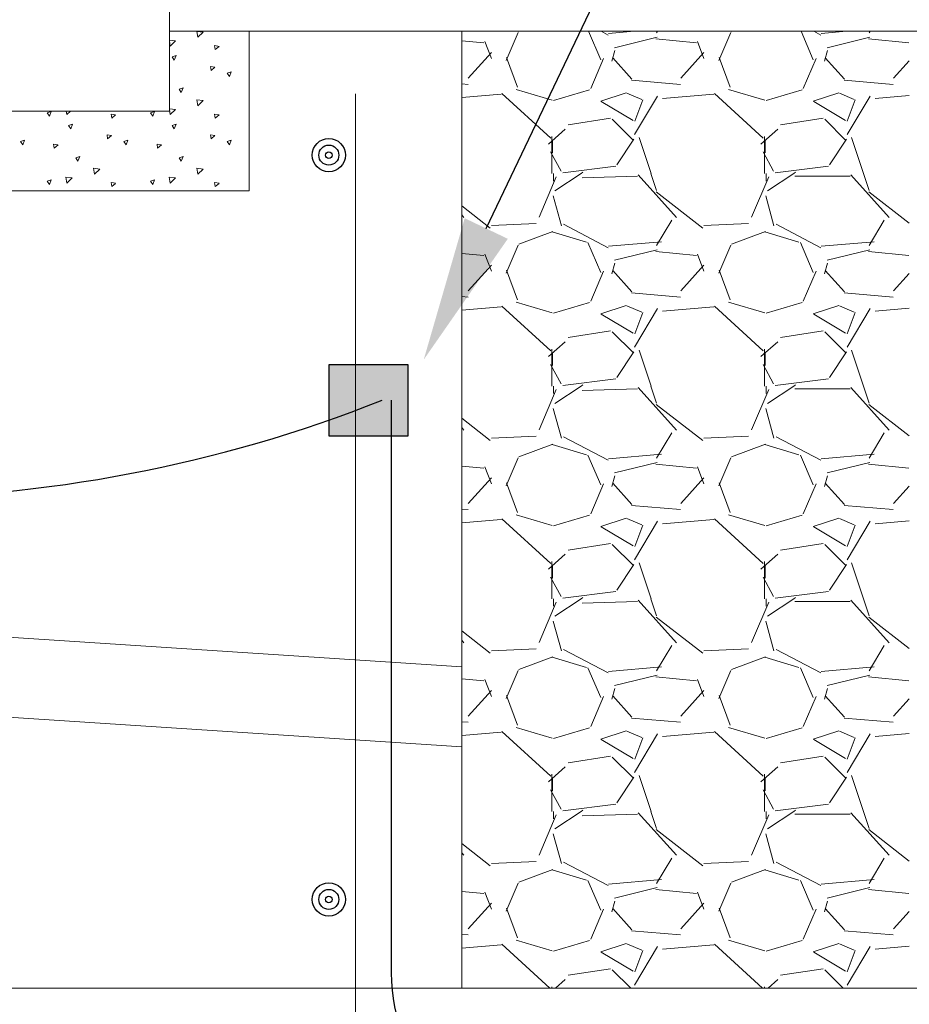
# Model space of a CAD drawing. Header units: inches. Extents: x 294 to 9722, y 170 to 7422.
# Tile 5 of 35: x 1235 to 1308, y 966 to 1048. Entities that reach past the tile are written whole.
import ezdxf
from ezdxf import colors
from ezdxf.entities.mleader import LeaderData, LeaderLine
from ezdxf.math import Vec2, Vec3

# ---------------------------------------------------------------- set-up
doc = ezdxf.new("R2010")
doc.units = ezdxf.units.IN
doc.header["$MEASUREMENT"] = 0
doc.layers.add('E-ANNO-TEXT', color=7, linetype='Continuous', lineweight=25)
doc.layers.add('S-301 Building Sections [E-202 Reference]$0$G-ELECT-REF', color=253, linetype='Continuous', lineweight=9)
doc.styles.get("Standard").update_dxf_attribs({"font": 'arial.ttf'})

# ---------------------------------------------------------------- blocks, each defined once
blk = doc.blocks.new('S-301 Building Sections [E-202 Reference]')
at = {"color": 9}
for centre, radius in [((705.368, 256.618), 0.313), ((705.368, 256.618), 0.188), ((705.368, 256.618), 0.0625), ((705.368, 242.618), 0.313), ((705.368, 242.618), 0.188), ((705.368, 242.618), 0.0625)]:
    blk.add_circle(centre, radius, dxfattribs=at)
at = {"layer": 'S-301 Building Sections [E-202 Reference]$0$G-ELECT-REF', "color": 9}
for p, q in [((702.368, 257.447), (702.368, 294.387)), ((707.868, 258.947), (702.368, 258.947)), ((702.368, 257.447), (702.368, 258.947)), ((702.368, 258.947), (703.368, 258.947)), ((703.368, 258.947), (703.868, 258.947)), ((703.868, 258.947), (703.868, 255.947)), ((707.868, 240.947), (707.868, 258.947)), ((707.868, 258.947), (751.98, 258.947)), ((751.98, 258.947), (707.868, 258.947)), ((707.868, 258.947), (707.868, 246.994)), ((705.868, 231.947), (705.868, 257.772)), ((696.911, 257.447), (702.368, 257.447)), ((703.868, 255.947), (695.868, 255.947)), ((684.868, 248.494), (707.868, 246.994)), ((684.868, 246.989), (707.868, 245.489)), ((707.868, 246.994), (707.868, 245.489)), ((707.868, 245.489), (707.868, 240.947)), ((707.868, 240.947), (729.368, 240.947))]:
    blk.add_line(p, q, dxfattribs=at)
at = {"layer": 'S-301 Building Sections [E-202 Reference]$0$G-ELECT-REF', "color": 9, "linetype": 'Continuous', "extrusion": (0, 0, -1)}
for p, q in [((702.886, 258.945), (703.005, 258.931)), ((702.903, 258.834), (702.886, 258.945)), ((702.903, 258.834), (703.005, 258.931)), ((702.368, 258.779), (702.483, 258.765)), ((702.382, 258.668), (702.368, 258.762)), ((702.382, 258.668), (702.484, 258.765)), ((703.229, 258.603), (703.219, 258.677)), ((703.223, 258.678), (703.301, 258.663)), ((703.229, 258.603), (703.301, 258.663)), ((702.417, 258.465), (702.492, 258.49)), ((702.459, 258.403), (702.417, 258.465)), ((702.459, 258.403), (702.492, 258.491)), ((703.151, 258.212), (703.141, 258.286)), ((703.144, 258.286), (703.223, 258.272)), ((703.151, 258.212), (703.223, 258.271)), ((703.456, 258.161), (703.532, 258.186)), ((703.498, 258.099), (703.531, 258.186)), ((703.498, 258.099), (703.456, 258.161)), ((702.55, 257.857), (702.625, 257.882)), ((702.592, 257.794), (702.55, 257.857)), ((702.592, 257.795), (702.625, 257.882)), ((702.886, 257.657), (703.005, 257.643)), ((702.903, 257.546), (702.886, 257.657)), ((702.903, 257.546), (703.005, 257.643)), ((700.068, 257.415), (700.144, 257.44)), ((700.11, 257.353), (700.143, 257.44)), ((700.436, 257.38), (700.426, 257.447)), ((700.436, 257.38), (700.507, 257.447)), ((702.014, 257.415), (702.089, 257.44)), ((702.056, 257.353), (702.089, 257.44)), ((702.368, 257.491), (702.483, 257.477)), ((702.382, 257.38), (702.368, 257.474)), ((702.382, 257.38), (702.484, 257.477)), ((700.11, 257.353), (700.068, 257.415)), ((701.283, 257.315), (701.273, 257.389)), ((701.277, 257.39), (701.355, 257.376)), ((701.283, 257.315), (701.356, 257.375)), ((702.056, 257.353), (702.014, 257.415)), ((703.229, 257.315), (703.219, 257.389)), ((703.223, 257.39), (703.301, 257.376)), ((703.229, 257.315), (703.301, 257.375)), ((700.471, 257.177), (700.547, 257.202)), ((700.513, 257.115), (700.471, 257.177)), ((700.513, 257.115), (700.546, 257.203)), ((702.417, 257.177), (702.492, 257.202)), ((702.459, 257.115), (702.417, 257.177)), ((702.459, 257.115), (702.492, 257.203)), ((699.565, 256.873), (699.64, 256.898)), ((699.607, 256.811), (699.64, 256.899)), ((701.205, 256.924), (701.195, 256.998)), ((701.198, 256.999), (701.277, 256.984)), ((701.205, 256.924), (701.277, 256.984)), ((701.51, 256.873), (701.586, 256.898)), ((701.552, 256.811), (701.585, 256.899)), ((703.151, 256.924), (703.141, 256.998)), ((703.144, 256.999), (703.223, 256.984)), ((703.151, 256.924), (703.223, 256.984)), ((703.456, 256.873), (703.532, 256.898)), ((703.498, 256.811), (703.531, 256.899)), ((699.607, 256.811), (699.565, 256.873)), ((700.2, 256.75), (700.189, 256.825)), ((700.193, 256.825), (700.271, 256.811)), ((700.2, 256.75), (700.272, 256.81)), ((701.552, 256.811), (701.511, 256.873)), ((702.145, 256.75), (702.135, 256.825)), ((702.139, 256.825), (702.217, 256.811)), ((702.145, 256.75), (702.218, 256.81)), ((703.498, 256.811), (703.456, 256.873)), ((700.604, 256.569), (700.68, 256.594)), ((700.646, 256.507), (700.604, 256.569)), ((700.646, 256.507), (700.679, 256.594)), ((702.55, 256.569), (702.625, 256.594)), ((702.592, 256.507), (702.55, 256.569)), ((702.592, 256.507), (702.625, 256.594)), ((700.94, 256.37), (701.059, 256.355)), ((700.957, 256.258), (700.941, 256.37)), ((700.957, 256.258), (701.06, 256.355)), ((702.886, 256.37), (703.005, 256.355)), ((702.903, 256.258), (702.886, 256.37)), ((702.903, 256.258), (703.005, 256.355)), ((700.068, 256.127), (700.144, 256.152)), ((700.11, 256.065), (700.143, 256.152)), ((700.419, 256.204), (700.538, 256.19)), ((700.436, 256.093), (700.419, 256.204)), ((700.436, 256.093), (700.538, 256.189)), ((702.014, 256.127), (702.089, 256.152)), ((702.056, 256.065), (702.089, 256.152)), ((702.365, 256.204), (702.483, 256.19)), ((702.382, 256.093), (702.365, 256.204)), ((702.382, 256.093), (702.484, 256.189)), ((700.11, 256.065), (700.068, 256.127)), ((701.283, 256.027), (701.273, 256.102)), ((701.277, 256.102), (701.355, 256.088)), ((701.283, 256.027), (701.356, 256.087)), ((702.056, 256.065), (702.014, 256.127)), ((703.229, 256.027), (703.219, 256.102)), ((703.223, 256.102), (703.301, 256.088)), ((703.229, 256.027), (703.301, 256.087))]:
    blk.add_line(p, q, dxfattribs=at)
at = {"layer": 'S-301 Building Sections [E-202 Reference]$0$G-ELECT-REF', "color": 9, "linetype": 'Continuous'}
for p, q in [((708.934, 258.925), (708.708, 258.399)), ((708.956, 258.947), (708.945, 258.943)), ((710.484, 258.413), (710.256, 258.947)), ((710.492, 258.947), (710.625, 258.877)), ((710.63, 258.907), (711.111, 258.947)), ((711.535, 258.916), (711.554, 258.947)), ((712.934, 258.925), (712.708, 258.399)), ((712.956, 258.947), (712.945, 258.943)), ((714.484, 258.413), (714.256, 258.947)), ((714.492, 258.947), (714.625, 258.877)), ((714.63, 258.907), (715.111, 258.947)), ((715.535, 258.916), (715.554, 258.947)), ((707.868, 258.769), (708.284, 258.728)), ((708.426, 258.437), (708.306, 258.757)), ((710.746, 258.639), (711.546, 258.839)), ((711.523, 258.804), (712.284, 258.728)), ((712.426, 258.437), (712.306, 258.757)), ((714.746, 258.639), (715.546, 258.839)), ((715.523, 258.804), (716.284, 258.728)), ((710.695, 258.387), (710.749, 258.583)), ((714.695, 258.387), (714.749, 258.583)), ((707.992, 258.063), (708.427, 258.547)), ((708.92, 257.896), (708.711, 258.453)), ((710.536, 258.433), (710.296, 257.873)), ((710.711, 258.447), (711.071, 258.047)), ((711.992, 258.063), (712.427, 258.547)), ((712.92, 257.896), (712.711, 258.453)), ((714.536, 258.433), (714.296, 257.873)), ((714.711, 258.447), (715.071, 258.047)), ((715.992, 258.063), (716.289, 258.393)), ((711.066, 258.025), (711.987, 257.949)), ((715.066, 258.025), (715.987, 257.949)), ((707.868, 257.959), (707.987, 257.949)), ((709.572, 257.652), (708.892, 257.854)), ((710.276, 257.844), (709.597, 257.643)), ((713.572, 257.652), (712.892, 257.854)), ((714.276, 257.844), (713.597, 257.643)), ((707.868, 257.702), (708.61, 257.763)), ((708.625, 257.776), (709.543, 256.934)), ((710.485, 257.63), (710.965, 257.79)), ((711.093, 257.267), (710.493, 257.627)), ((710.976, 257.785), (711.256, 257.665)), ((711.121, 257.007), (711.555, 257.73)), ((711.275, 257.66), (711.124, 257.257)), ((711.65, 257.683), (712.61, 257.763)), ((712.625, 257.776), (713.543, 256.934)), ((714.485, 257.63), (714.965, 257.79)), ((715.093, 257.267), (714.493, 257.627)), ((714.976, 257.785), (715.256, 257.665)), ((715.121, 257.007), (715.555, 257.73)), ((715.275, 257.66), (715.124, 257.257)), ((715.65, 257.683), (716.292, 257.737)), ((709.87, 257.19), (710.67, 257.311)), ((710.7, 257.296), (711.1, 256.896)), ((713.87, 257.19), (714.67, 257.311)), ((714.7, 257.296), (715.1, 256.896)), ((709.5, 256.827), (709.817, 257.109)), ((713.5, 256.827), (713.817, 257.109)), ((709.564, 256.971), (709.564, 256.272)), ((709.576, 256.662), (709.576, 256.902)), ((711.108, 256.916), (710.788, 256.436)), ((711.432, 256.272), (711.206, 256.951)), ((713.564, 256.971), (713.564, 256.272)), ((713.576, 256.662), (713.576, 256.902)), ((715.108, 256.916), (714.788, 256.436)), ((715.432, 256.272), (715.206, 256.951)), ((709.737, 256.315), (709.54, 256.677)), ((713.737, 256.315), (713.54, 256.677)), ((710.77, 256.408), (709.77, 256.287)), ((714.77, 256.408), (713.77, 256.287)), ((709.648, 256.208), (709.324, 255.451)), ((709.597, 256.272), (709.597, 256.131)), ((710.116, 256.272), (709.624, 255.944)), ((710.15, 256.295), (710.116, 256.273)), ((711.176, 256.222), (710.136, 256.19)), ((711.911, 255.447), (711.191, 256.247)), ((711.534, 255.953), (711.429, 256.271)), ((713.648, 256.208), (713.323, 255.45)), ((713.597, 256.272), (713.597, 256.131)), ((714.116, 256.272), (713.624, 255.944)), ((714.15, 256.295), (714.116, 256.273)), ((715.176, 256.222), (714.136, 256.222)), ((715.911, 255.447), (715.191, 256.247)), ((715.534, 255.953), (715.429, 256.271)), ((709.591, 255.853), (709.745, 255.291)), ((712.407, 255.247), (711.53, 255.93)), ((713.591, 255.853), (713.745, 255.291)), ((716.292, 255.337), (715.529, 255.93)), ((708.407, 255.247), (707.868, 255.667)), ((707.911, 255.447), (707.868, 255.494)), ((709.268, 255.332), (708.428, 255.292)), ((709.785, 255.317), (710.625, 254.877)), ((711.535, 254.916), (711.821, 255.392)), ((713.268, 255.332), (712.428, 255.292)), ((713.785, 255.317), (714.625, 254.877)), ((715.535, 254.916), (715.821, 255.392)), ((709.585, 255.183), (708.945, 254.943)), ((710.214, 254.978), (709.573, 255.172)), ((713.585, 255.183), (712.945, 254.943)), ((714.214, 254.978), (713.573, 255.172)), ((708.934, 254.925), (708.708, 254.399)), ((710.484, 254.413), (710.244, 254.973)), ((710.63, 254.907), (711.629, 254.99)), ((712.934, 254.925), (712.708, 254.399)), ((714.484, 254.413), (714.244, 254.973)), ((714.63, 254.907), (715.629, 254.99)), ((707.868, 254.769), (708.284, 254.728)), ((708.426, 254.437), (708.306, 254.757)), ((710.746, 254.639), (711.546, 254.839)), ((711.523, 254.804), (712.284, 254.728)), ((712.426, 254.437), (712.306, 254.757)), ((714.746, 254.639), (715.546, 254.839)), ((715.523, 254.804), (716.284, 254.728)), ((707.992, 254.063), (708.427, 254.547)), ((710.695, 254.386), (710.749, 254.583)), ((711.992, 254.063), (712.427, 254.547)), ((714.695, 254.387), (714.749, 254.583)), ((708.92, 253.896), (708.711, 254.453)), ((710.536, 254.433), (710.296, 253.873)), ((710.711, 254.447), (711.071, 254.047)), ((712.92, 253.896), (712.711, 254.453)), ((714.536, 254.433), (714.296, 253.873)), ((714.711, 254.447), (715.071, 254.047)), ((715.992, 254.063), (716.289, 254.392)), ((707.868, 253.959), (707.987, 253.949)), ((711.066, 254.025), (711.987, 253.949)), ((715.066, 254.025), (715.987, 253.949)), ((707.868, 253.702), (708.61, 253.763)), ((708.625, 253.775), (709.543, 252.934)), ((709.572, 253.652), (708.892, 253.854)), ((710.276, 253.844), (709.597, 253.643)), ((710.485, 253.63), (710.965, 253.79)), ((710.976, 253.785), (711.256, 253.665)), ((711.65, 253.683), (712.61, 253.763)), ((712.625, 253.775), (713.543, 252.934)), ((713.572, 253.652), (712.892, 253.854)), ((714.276, 253.844), (713.597, 253.643)), ((714.485, 253.63), (714.965, 253.79)), ((714.976, 253.785), (715.256, 253.665)), ((715.65, 253.683), (716.292, 253.737)), ((711.093, 253.267), (710.493, 253.627)), ((711.121, 253.007), (711.555, 253.73)), ((711.275, 253.66), (711.124, 253.257)), ((715.093, 253.267), (714.493, 253.627)), ((715.121, 253.007), (715.555, 253.73)), ((715.275, 253.66), (715.124, 253.257)), ((709.87, 253.19), (710.67, 253.311)), ((710.7, 253.296), (711.1, 252.896)), ((713.87, 253.19), (714.67, 253.311)), ((714.7, 253.296), (715.1, 252.896)), ((709.5, 252.827), (709.817, 253.109)), ((713.5, 252.827), (713.817, 253.109)), ((709.564, 252.971), (709.564, 252.271)), ((709.576, 252.662), (709.576, 252.902)), ((711.108, 252.916), (710.788, 252.436)), ((711.432, 252.272), (711.206, 252.951)), ((713.564, 252.971), (713.564, 252.271)), ((713.576, 252.662), (713.576, 252.902)), ((715.108, 252.916), (714.788, 252.436)), ((715.432, 252.272), (715.206, 252.951)), ((709.737, 252.315), (709.54, 252.677)), ((713.737, 252.315), (713.54, 252.677)), ((709.597, 252.272), (709.597, 252.131)), ((710.116, 252.272), (709.624, 251.944)), ((710.77, 252.408), (709.77, 252.287)), ((710.15, 252.295), (710.116, 252.273)), ((711.534, 251.953), (711.429, 252.271)), ((713.597, 252.272), (713.597, 252.131)), ((714.116, 252.272), (713.624, 251.944)), ((714.77, 252.408), (713.77, 252.287)), ((714.15, 252.295), (714.116, 252.273)), ((715.534, 251.953), (715.429, 252.271)), ((709.648, 252.208), (709.324, 251.45)), ((711.176, 252.222), (710.136, 252.19)), ((711.911, 251.447), (711.191, 252.247)), ((713.648, 252.208), (713.323, 251.45)), ((715.176, 252.222), (714.136, 252.222)), ((715.911, 251.447), (715.191, 252.247)), ((712.407, 251.247), (711.53, 251.93)), ((716.292, 251.337), (715.529, 251.93)), ((709.591, 251.853), (709.745, 251.291)), ((713.591, 251.853), (713.745, 251.291)), ((708.407, 251.247), (707.868, 251.667)), ((707.911, 251.447), (707.868, 251.494)), ((709.268, 251.332), (708.428, 251.292)), ((711.535, 250.916), (711.821, 251.392)), ((713.268, 251.332), (712.428, 251.292)), ((715.535, 250.916), (715.821, 251.392)), ((709.585, 251.183), (708.945, 250.943)), ((710.214, 250.978), (709.573, 251.172)), ((709.785, 251.317), (710.625, 250.877)), ((713.585, 251.183), (712.945, 250.943)), ((714.214, 250.978), (713.573, 251.172)), ((713.785, 251.317), (714.625, 250.877)), ((710.484, 250.413), (710.244, 250.973)), ((710.63, 250.907), (711.629, 250.99)), ((714.484, 250.413), (714.244, 250.973)), ((714.63, 250.907), (715.629, 250.99)), ((708.934, 250.925), (708.708, 250.399)), ((710.746, 250.639), (711.546, 250.839)), ((711.523, 250.804), (712.284, 250.727)), ((712.934, 250.925), (712.708, 250.399)), ((714.746, 250.639), (715.546, 250.839)), ((715.523, 250.804), (716.284, 250.727)), ((707.868, 250.769), (708.284, 250.727)), ((708.426, 250.437), (708.306, 250.757)), ((712.426, 250.437), (712.306, 250.757)), ((707.992, 250.063), (708.427, 250.547)), ((708.92, 249.896), (708.711, 250.453)), ((710.536, 250.433), (710.296, 249.873)), ((710.695, 250.386), (710.749, 250.583)), ((710.711, 250.447), (711.071, 250.047)), ((711.992, 250.063), (712.427, 250.547)), ((712.92, 249.896), (712.711, 250.453)), ((714.536, 250.433), (714.296, 249.873)), ((714.695, 250.386), (714.749, 250.583)), ((714.711, 250.447), (715.071, 250.047)), ((715.992, 250.063), (716.289, 250.392)), ((707.868, 249.959), (707.987, 249.949)), ((709.572, 249.652), (708.892, 249.854)), ((710.276, 249.844), (709.597, 249.643)), ((711.066, 250.025), (711.987, 249.949)), ((713.572, 249.652), (712.892, 249.854)), ((714.276, 249.844), (713.597, 249.643)), ((715.066, 250.025), (715.987, 249.949)), ((707.868, 249.701), (708.61, 249.763)), ((708.625, 249.775), (709.543, 248.934)), ((710.485, 249.63), (710.965, 249.79)), ((710.976, 249.785), (711.256, 249.665)), ((711.121, 249.007), (711.555, 249.73)), ((711.275, 249.66), (711.124, 249.257)), ((711.65, 249.683), (712.61, 249.763)), ((712.625, 249.775), (713.543, 248.934)), ((714.485, 249.63), (714.965, 249.79)), ((714.976, 249.785), (715.256, 249.665)), ((715.121, 249.007), (715.555, 249.73)), ((715.275, 249.66), (715.124, 249.257)), ((715.65, 249.683), (716.292, 249.737)), ((711.093, 249.267), (710.493, 249.627)), ((715.093, 249.267), (714.493, 249.627)), ((709.87, 249.19), (710.67, 249.311)), ((710.7, 249.296), (711.1, 248.896)), ((713.87, 249.19), (714.67, 249.311)), ((714.7, 249.296), (715.1, 248.896)), ((709.5, 248.827), (709.817, 249.109)), ((713.5, 248.827), (713.817, 249.109)), ((709.564, 248.971), (709.564, 248.271)), ((711.432, 248.272), (711.206, 248.951)), ((713.564, 248.971), (713.564, 248.271)), ((715.432, 248.272), (715.206, 248.951)), ((709.576, 248.662), (709.576, 248.902)), ((711.108, 248.916), (710.788, 248.436)), ((713.576, 248.662), (713.576, 248.902)), ((715.108, 248.916), (714.788, 248.436)), ((709.737, 248.315), (709.54, 248.677)), ((713.737, 248.315), (713.54, 248.677)), ((710.77, 248.408), (709.77, 248.287)), ((714.77, 248.408), (713.77, 248.287)), ((709.648, 248.208), (709.324, 247.45)), ((709.597, 248.272), (709.597, 248.131)), ((710.116, 248.272), (709.624, 247.944)), ((710.15, 248.295), (710.116, 248.273)), ((711.176, 248.222), (710.136, 248.19)), ((711.911, 247.447), (711.191, 248.247)), ((711.534, 247.953), (711.429, 248.271)), ((713.648, 248.208), (713.323, 247.45)), ((713.597, 248.272), (713.597, 248.131)), ((714.116, 248.272), (713.624, 247.944)), ((714.15, 248.295), (714.116, 248.273)), ((715.176, 248.222), (714.136, 248.222)), ((715.911, 247.447), (715.191, 248.247)), ((715.534, 247.953), (715.429, 248.271)), ((709.591, 247.853), (709.745, 247.291)), ((712.407, 247.247), (711.53, 247.93)), ((713.591, 247.853), (713.745, 247.291)), ((716.292, 247.337), (715.529, 247.93)), ((708.407, 247.247), (707.868, 247.667)), ((707.911, 247.447), (707.868, 247.494)), ((709.268, 247.332), (708.428, 247.292)), ((709.785, 247.317), (710.625, 246.877)), ((711.535, 246.916), (711.821, 247.392)), ((713.268, 247.332), (712.428, 247.292)), ((713.785, 247.317), (714.625, 246.877)), ((715.535, 246.916), (715.821, 247.392)), ((709.585, 247.183), (708.945, 246.943)), ((710.214, 246.978), (709.573, 247.172)), ((713.585, 247.183), (712.945, 246.943)), ((714.214, 246.978), (713.573, 247.172)), ((708.934, 246.925), (708.708, 246.399)), ((710.484, 246.413), (710.244, 246.973)), ((710.63, 246.907), (711.629, 246.99)), ((712.934, 246.925), (712.708, 246.399)), ((714.484, 246.413), (714.244, 246.973)), ((714.63, 246.907), (715.629, 246.99)), ((707.868, 246.769), (708.284, 246.727)), ((708.426, 246.436), (708.306, 246.756)), ((710.746, 246.639), (711.546, 246.839)), ((711.523, 246.803), (712.284, 246.727)), ((712.426, 246.436), (712.306, 246.756)), ((714.746, 246.639), (715.546, 246.839)), ((715.523, 246.803), (716.284, 246.727)), ((707.992, 246.063), (708.427, 246.547)), ((710.695, 246.386), (710.749, 246.583)), ((711.992, 246.063), (712.427, 246.547)), ((714.695, 246.386), (714.749, 246.583)), ((708.92, 245.896), (708.711, 246.453)), ((710.536, 246.433), (710.296, 245.873)), ((710.711, 246.447), (711.071, 246.047)), ((712.92, 245.896), (712.711, 246.453)), ((714.536, 246.433), (714.296, 245.873)), ((714.711, 246.447), (715.071, 246.047)), ((715.992, 246.063), (716.289, 246.392)), ((707.868, 245.959), (707.987, 245.949)), ((711.066, 246.025), (711.987, 245.949)), ((715.066, 246.025), (715.987, 245.949)), ((708.625, 245.775), (709.543, 244.934)), ((709.572, 245.652), (708.892, 245.854)), ((710.276, 245.844), (709.597, 245.643)), ((710.485, 245.63), (710.965, 245.79)), ((710.976, 245.785), (711.256, 245.665)), ((712.625, 245.775), (713.543, 244.934)), ((713.572, 245.652), (712.892, 245.854)), ((714.276, 245.844), (713.597, 245.643)), ((714.485, 245.63), (714.965, 245.79)), ((714.976, 245.785), (715.256, 245.665)), ((707.868, 245.701), (708.61, 245.763)), ((711.093, 245.267), (710.493, 245.627)), ((711.121, 245.007), (711.555, 245.73)), ((711.275, 245.66), (711.124, 245.257)), ((711.65, 245.683), (712.61, 245.763)), ((715.093, 245.267), (714.493, 245.627)), ((715.121, 245.007), (715.555, 245.73)), ((715.275, 245.66), (715.124, 245.257)), ((715.65, 245.683), (716.292, 245.737)), ((709.87, 245.19), (710.67, 245.311)), ((710.7, 245.296), (711.1, 244.896)), ((713.87, 245.19), (714.67, 245.311)), ((714.7, 245.296), (715.1, 244.896)), ((709.5, 244.827), (709.817, 245.109)), ((713.5, 244.827), (713.817, 245.109)), ((709.564, 244.971), (709.564, 244.271)), ((709.576, 244.662), (709.576, 244.902)), ((711.108, 244.916), (710.788, 244.436)), ((711.432, 244.272), (711.206, 244.951)), ((713.564, 244.971), (713.564, 244.271)), ((713.576, 244.662), (713.576, 244.902)), ((715.108, 244.916), (714.788, 244.436)), ((715.432, 244.272), (715.206, 244.951)), ((709.737, 244.315), (709.54, 244.677)), ((713.737, 244.315), (713.54, 244.677)), ((710.77, 244.408), (709.77, 244.287)), ((710.15, 244.295), (710.116, 244.273)), ((714.77, 244.408), (713.77, 244.287)), ((714.15, 244.295), (714.116, 244.273)), ((709.648, 244.208), (709.324, 243.45)), ((709.597, 244.272), (709.597, 244.131)), ((710.116, 244.272), (709.624, 243.944)), ((711.176, 244.221), (710.136, 244.19)), ((711.911, 243.447), (711.191, 244.247)), ((711.534, 243.953), (711.429, 244.271)), ((713.648, 244.208), (713.323, 243.45)), ((713.597, 244.272), (713.597, 244.131)), ((714.116, 244.272), (713.624, 243.944)), ((715.176, 244.221), (714.136, 244.221)), ((715.911, 243.447), (715.191, 244.247)), ((715.534, 243.953), (715.429, 244.271)), ((712.407, 243.247), (711.53, 243.93)), ((716.292, 243.337), (715.529, 243.93)), ((709.591, 243.853), (709.745, 243.291)), ((713.591, 243.853), (713.745, 243.291)), ((708.407, 243.247), (707.868, 243.667)), ((707.911, 243.447), (707.868, 243.494)), ((711.535, 242.916), (711.821, 243.392)), ((715.535, 242.916), (715.821, 243.392)), ((709.268, 243.332), (708.428, 243.292)), ((709.585, 243.182), (708.945, 242.942)), ((709.785, 243.317), (710.625, 242.877)), ((713.268, 243.332), (712.428, 243.292)), ((713.585, 243.182), (712.945, 242.942)), ((713.785, 243.317), (714.625, 242.877)), ((710.214, 242.978), (709.573, 243.172)), ((714.214, 242.978), (713.573, 243.172)), ((708.934, 242.925), (708.708, 242.399)), ((710.484, 242.413), (710.244, 242.973)), ((710.63, 242.907), (711.629, 242.99)), ((710.746, 242.639), (711.546, 242.839)), ((712.934, 242.925), (712.708, 242.399)), ((714.484, 242.413), (714.244, 242.973)), ((714.63, 242.907), (715.629, 242.99)), ((714.746, 242.639), (715.546, 242.839)), ((707.868, 242.769), (708.284, 242.727)), ((708.426, 242.436), (708.306, 242.756)), ((711.523, 242.803), (712.284, 242.727)), ((712.426, 242.436), (712.306, 242.756)), ((715.523, 242.803), (716.284, 242.727)), ((707.992, 242.063), (708.427, 242.547)), ((708.92, 241.896), (708.711, 242.453)), ((710.695, 242.386), (710.749, 242.583)), ((710.711, 242.447), (711.071, 242.047)), ((711.992, 242.062), (712.427, 242.546)), ((712.92, 241.896), (712.711, 242.453)), ((714.695, 242.386), (714.749, 242.583)), ((714.711, 242.447), (715.071, 242.047)), ((710.536, 242.433), (710.296, 241.873)), ((714.536, 242.433), (714.296, 241.873)), ((715.992, 242.062), (716.289, 242.392)), ((707.868, 241.959), (707.987, 241.949)), ((711.066, 242.025), (711.987, 241.949)), ((715.066, 242.025), (715.987, 241.949)), ((707.868, 241.701), (708.61, 241.763)), ((708.625, 241.775), (709.529, 240.947)), ((709.572, 241.652), (708.892, 241.854)), ((710.276, 241.844), (709.597, 241.643)), ((710.485, 241.63), (710.965, 241.79)), ((710.976, 241.785), (711.256, 241.665)), ((711.121, 241.007), (711.555, 241.73)), ((711.65, 241.683), (712.61, 241.763)), ((712.625, 241.775), (713.529, 240.947)), ((713.572, 241.652), (712.892, 241.854)), ((714.276, 241.844), (713.597, 241.643)), ((714.485, 241.63), (714.965, 241.79)), ((714.976, 241.785), (715.256, 241.665)), ((715.121, 241.007), (715.555, 241.73)), ((715.65, 241.683), (716.292, 241.737)), ((711.093, 241.267), (710.493, 241.627)), ((711.275, 241.66), (711.124, 241.257)), ((715.093, 241.267), (714.493, 241.627)), ((715.275, 241.66), (715.124, 241.257)), ((709.87, 241.19), (710.67, 241.311)), ((710.7, 241.296), (711.049, 240.947)), ((713.87, 241.19), (714.67, 241.311)), ((714.7, 241.296), (715.049, 240.947)), ((709.564, 240.971), (709.564, 240.947)), ((709.635, 240.947), (709.817, 241.109)), ((713.564, 240.971), (713.564, 240.947)), ((713.635, 240.947), (713.817, 241.109)), ((711.207, 240.947), (711.206, 240.951)), ((715.207, 240.947), (715.206, 240.951))]:
    blk.add_line(p, q, dxfattribs=at)
at = {"layer": 'S-301 Building Sections [E-202 Reference]$0$G-ELECT-REF', "color": 9}
blk.add_3dface([(729.368, 228.947), (651.368, 228.947), (651.368, 240.947), (729.368, 240.947)], dxfattribs=at)

msp = doc.modelspace()

# ---------------------------------------------------------------- hatches: boundary and pattern name
at = {"layer": 'E-ANNO-TEXT'}
h = msp.add_hatch(color=0, dxfattribs=at)
h.dxf.hatch_style = 1
h.paths.add_polyline_path([(1267.00682, 1019.33572), (1260.49037, 1019.33572), (1260.49037, 1013.41762), (1267.00682, 1013.41762)])

# ---------------------------------------------------------------- linework, layer by layer
at = {"layer": 'E-ANNO-TEXT', "color": 0}
msp.add_line((1265.6223, 1016.37667), (1265.6223, 969.0786), dxfattribs=at)
msp.add_lwpolyline([(1267.00682, 1019.33572), (1267.00682, 1013.41762), (1260.49037, 1013.41762), (1260.49037, 1019.33572)], close=True, dxfattribs=at)
for centre, radius, start, end in [((1222.61045, 1122.65858), 114.37266, 248.3197188, 291.6802812), ((1279.6223, 969.0786), 14, 180, 270)]:
    msp.add_arc(centre, radius, start, end, dxfattribs=at)

# ---------------------------------------------------------------- block references
at = {"layer": 'E-ANNO-TEXT', "color": 0, "xscale": 4.39128, "yscale": 4.39128, "zscale": 4.39128}
msp.add_blockref('S-301 Building Sections [E-202 Reference]', (-1837.00104, -90.26287), dxfattribs=at)

# ---------------------------------------------------------------- leaders
at = {"layer": 'E-ANNO-TEXT', "color": 0}
ml = msp.add_multileader_mtext('Standard', dxfattribs=at)
ml.set_content('')
ml.set_leader_properties()
ml.build(insert=Vec2(0, 0))
ml.multileader.update_dxf_attribs({"dogleg_length": 0.36, "arrow_head_size": 12, "scale": 48})
ctx = ml.context
ctx.base_point, ctx.scale, ctx.char_height, ctx.arrow_head_size, ctx.landing_gap_size, ctx.plane_origin = Vec3(1356.85651, 1149.6102), 48, 8.64, 12, 4.32, Vec3(1072.73158, 1122.43943)
notes = []
notes.append((ctx, [(0, (1, 1, 0), (1330.27874, 1149.6102), (1, 0), 26.57777, [(0, [(1268.30886, 1019.72616)], 0, [])])]))
ctx.mtext.insert, ctx.mtext.flow_direction = Vec3(1361.17651, 1153.9302), 5
for ctx, leaders in notes:
    for number, flags, end, landing, length, lines in leaders:
        leader = LeaderData()
        leader.index, (leader.has_last_leader_line, leader.has_dogleg_vector, leader.attachment_direction) = number, flags
        leader.last_leader_point, leader.dogleg_vector, leader.dogleg_length = Vec3(end), Vec3(landing), length
        for number, points, colour, breaks in lines:
            line = LeaderLine()
            line.index, line.vertices, line.color, line.breaks = number, Vec3.list(points), colors.encode_raw_color(colour), breaks
            leader.lines.append(line)
        ctx.leaders.append(leader)

doc.saveas('drawing.dxf')
